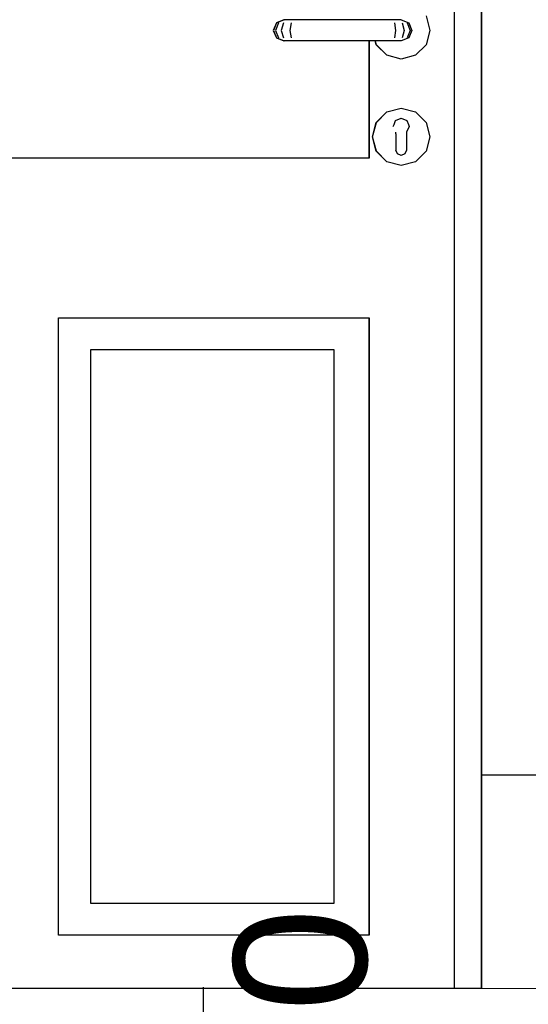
# Model space of a CAD drawing. Header units: millimetres. Extents: x -36478 to 31050, y -14815 to 11827.
# Tile 12 of 256: x -14371 to -13893, y 465 to 1390. Entities that reach past the tile are written whole.
import ezdxf

# ---------------------------------------------------------------- set-up
doc = ezdxf.new("R2010")
doc.units = ezdxf.units.MM
doc.header["$MEASUREMENT"] = 0
doc.linetypes.add('Wipeout_Contour', pattern=[1000, 0, -1000])
for name, color, linetype in [('Konstrukce - nosné', 7, 'Continuous'), ('Nové_Konstrukce - nosné', 7, 'Continuous'), ('Nové_Kresby a obrázky', 7, 'Continuous'), ('Nové_Kóty - SP', 7, 'Continuous'), ('Nové_Výplně - Povrchové', 7, 'Continuous')]:
    doc.layers.add(name, color=color, linetype=linetype)
doc.styles.add('GENEROVANÝ_STYL_2', font='txt')
doc.dimstyles.new('GENEROVANÝ_STYL__2', dxfattribs={"dimtxt": 125, "dimasz": 190, "dimexe": 0.18, "dimexo": 300, "dimgap": 0, "dimtad": 1, "dimdec": 0, "dimzin": 0, "dimdsep": 46, "dimtxsty": 'GENEROVANÝ_STYL_2', "dimblk": 'ARROWHEAD_6', "dimblk1": 'ARROWHEAD_6', "dimblk2": 'ARROWHEAD_6', "dimcen": 0.09, "dimclrd": 1, "dimclre": 1, "dimclrt": 1, "dimazin": 0, "dimtfac": 1, "dimtdec": 4, "dimtmove": 2, "dimatfit": 3, "dimfxl": 1, "dimtolj": 1, "dimtzin": 0, "dimarcsym": 0})

# ---------------------------------------------------------------- blocks, each defined once
blk = doc.blocks.new('*D6341')
at = {"layer": 'Nové_Kóty - SP', "color": 1, "linetype": 'Continuous', "lineweight": 25}
for p, q in [((-14198.18, 331.03), (-14198.18, 481.03)), ((-14298.18, 431.03), (-14098.18, 231.03)), ((-14098.18, 150), (-14298.18, 350)), ((-13898.18, 331.03), (-14385.68, 331.03)), ((-14198.18, 250), (-14198.18, 331.03)), ((-14098.18, 119.97), (-14298.18, 319.97)), ((-14198.18, 234.99), (-14259.14, 278.68)), ((-14198.18, 234.99), (-14606.2, 275.24)), ((-14606.2, 275.24), (-14606.2, 207.4)), ((-14098.18, 69.7), (-14298.18, 269.7)), ((-13898.18, 250), (-14385.68, 250))]:
    blk.add_line(p, q, dxfattribs=at)
at = {"layer": 'Nové_Kóty - SP', "color": 1, "lineweight": 25, "insert": (-14043.14, 361.13), "char_height": 125, "attachment_point": 7, "rotation": 90, "style": 'GENEROVANÝ_STYL_2'}
blk.add_mtext('\\A1;{\\pql;\\fArial|b0|i0|c0|p38;80}', dxfattribs=at)
blk = doc.blocks.new('ARROWHEAD_6')
at = {"color": 0, "linetype": 'Continuous', "lineweight": 0}
for p, q in [((-0.5, -0.5), (0.5, 0.5)), ((0, 0), (-1, 0))]:
    blk.add_line(p, q, dxfattribs=at)

msp = doc.modelspace()

# ---------------------------------------------------------------- wipeouts: each hides what was drawn before it
at = {"color": 254, "linetype": 'Wipeout_Contour', "lineweight": 0, "ltscale": 56240.625989}
msp.add_wipeout([(-13937.19, 480), (-13936.91, 480), (-13936.91, 2586.29), (-13937.19, 2586.29)], dxfattribs=at).dxf.layer = 'Nové_Výplně - Povrchové'
at = {"color": 254, "linetype": 'Wipeout_Contour', "lineweight": 0, "ltscale": 56420.635357}
msp.add_wipeout([(-14035.87, 1393.5), (-14036.81, 1390), (-14036.79, 1390), (-14035.85, 1393.5)], dxfattribs=at).dxf.layer = 'Nové_Výplně - Povrchové'
at = {"color": 254, "linetype": 'Wipeout_Contour', "lineweight": 0, "ltscale": 56338.164971}
msp.add_wipeout([(-14025.97, 1356.62), (-14025.99, 1356.62), (-14012.49, 1353), (-14012.47, 1353)], dxfattribs=at).dxf.layer = 'Nové_Výplně - Povrchové'
at = {"color": 254, "linetype": 'Wipeout_Contour', "lineweight": 0, "ltscale": 84492.75689}
msp.add_wipeout([(-14019.94, 1289.69), (-14019.19, 1291.64), (-14025.92, 1303.3), (-14035.76, 1293.45), (-14017.47, 1282.89), (-14017.47, 1284.4)], dxfattribs=at).dxf.layer = 'Nové_Výplně - Povrchové'
at = {"color": 254, "linetype": 'Wipeout_Contour', "lineweight": 0, "ltscale": 56261.723592}
msp.add_wipeout([(-14007.1, 1295.14), (-14005.75, 1291.64), (-14005, 1289.69), (-14005.75, 1291.64)], dxfattribs=at).dxf.layer = 'Nové_Výplně - Povrchové'
at = {"color": 254, "linetype": 'Wipeout_Contour', "lineweight": 0, "ltscale": 56277.622884}
msp.add_wipeout([(-14042.49, 1110), (-14042.52, 1110), (-14042.52, 530), (-14042.49, 530)], dxfattribs=at).dxf.layer = 'Nové_Výplně - Povrchové'
at = {"color": 254, "linetype": 'Wipeout_Contour', "lineweight": 0, "ltscale": 57321.403797}
msp.add_wipeout([(-14304.51, 1080), (-14304.52, 1080), (-14304.52, 560), (-14304.51, 560)], dxfattribs=at).dxf.layer = 'Nové_Výplně - Povrchové'

# ---------------------------------------------------------------- next in the draw order: wipeouts: each hides what was drawn before it
at = {"color": 254, "linetype": 'Wipeout_Contour', "lineweight": 0, "ltscale": 56260.38096}
msp.add_wipeout([(-13962.49, 2500), (-13962.49, 480), (-13937.19, 480), (-13937.19, 2500)], dxfattribs=at).dxf.layer = 'Nové_Výplně - Povrchové'
at = {"color": 254, "linetype": 'Wipeout_Contour', "lineweight": 0, "ltscale": 56387.310024}
msp.add_wipeout([(-14035.87, 1366.5), (-14025.99, 1356.62), (-14025.97, 1356.62), (-14035.85, 1366.5)], dxfattribs=at).dxf.layer = 'Nové_Výplně - Povrchové'
at = {"color": 254, "linetype": 'Wipeout_Contour', "lineweight": 0, "ltscale": 56344.766333}
msp.add_wipeout([(-14017.47, 1282.89), (-14035.76, 1293.45), (-14039.37, 1280), (-14017.47, 1280)], dxfattribs=at).dxf.layer = 'Nové_Výplně - Povrchové'
at = {"color": 254, "linetype": 'Wipeout_Contour', "lineweight": 0, "ltscale": 56864.214827}
msp.add_wipeout([(-14075.51, 560), (-14075.51, 1080), (-14304.51, 1080), (-14304.51, 560)], dxfattribs=at).dxf.layer = 'Nové_Výplně - Povrchové'

# ---------------------------------------------------------------- next in the draw order: linework, layer by layer
at = {"layer": 'Konstrukce - nosné', "color": 8, "linetype": 'Continuous', "lineweight": 13}
msp.add_line((-13937.19, 480), (-12036.28, 480), dxfattribs=at)
at = {"layer": 'Nové_Konstrukce - nosné', "color": 1, "linetype": 'Continuous', "lineweight": 25}
for p, q in [((-13936.91, 2586.29), (-13936.91, 480)), ((-13937.19, 480), (-13937.19, 2575)), ((-14304.52, 1080), (-14304.52, 560)), ((-14075.51, 1080), (-14304.51, 1080)), ((-14304.51, 1080), (-14304.51, 560)), ((-14075.51, 560), (-14075.51, 1080)), ((-14304.51, 560), (-14075.51, 560))]:
    msp.add_line(p, q, dxfattribs=at)
at = {"layer": 'Nové_Kresby a obrázky', "color": 1, "linetype": 'Continuous', "lineweight": 25}
msp.add_line((-13086, 680.25), (-13937.49, 680.25), dxfattribs=at)

# ---------------------------------------------------------------- next in the draw order: wipeouts: each hides what was drawn before it
at = {"color": 254, "linetype": 'Wipeout_Contour', "lineweight": 0, "ltscale": 56411.43794}
msp.add_wipeout([(-14036.79, 1370), (-14036.81, 1370), (-14035.87, 1366.5), (-14035.85, 1366.5)], dxfattribs=at).dxf.layer = 'Nové_Výplně - Povrchové'
at = {"color": 254, "linetype": 'Wipeout_Contour', "lineweight": 0, "ltscale": 70388.724886}
msp.add_wipeout([(-14017.84, 1295.14), (-14012.47, 1297.43), (-14012.47, 1306.9), (-14025.92, 1303.3), (-14019.19, 1291.64)], dxfattribs=at).dxf.layer = 'Nové_Výplně - Povrchové'
at = {"color": 254, "linetype": 'Wipeout_Contour', "lineweight": 0, "ltscale": 56341.941033}
msp.add_wipeout([(-14017.47, 1280), (-14039.37, 1280), (-14035.76, 1266.55), (-14017.47, 1277.11)], dxfattribs=at).dxf.layer = 'Nové_Výplně - Povrchové'
at = {"color": 254, "linetype": 'Wipeout_Contour', "lineweight": 0, "ltscale": 115070.633119}
msp.add_wipeout([(-14786.49, 530), (-14786.49, 480), (-13962.49, 480), (-13962.49, 530), (-14042.49, 530), (-14334.49, 530), (-14414.49, 530), (-14706.49, 530)], dxfattribs=at).dxf.layer = 'Nové_Výplně - Povrchové'

# ---------------------------------------------------------------- next in the draw order: linework, layer by layer
at = {"layer": 'Nové_Konstrukce - nosné', "color": 1, "linetype": 'Continuous', "lineweight": 25}
for p, q in [((-13962.49, 530), (-13962.49, 2402)), ((-13962.49, 480), (-13962.49, 530)), ((-13936.91, 480), (-14848.91, 480))]:
    msp.add_line(p, q, dxfattribs=at)

# ---------------------------------------------------------------- next in the draw order: wipeouts: each hides what was drawn before it
at = {"color": 254, "linetype": 'Wipeout_Contour', "lineweight": 0, "ltscale": 253441.645486}
msp.add_wipeout([(-14035.85, 1393.5), (-14036.79, 1390), (-14012.41, 1390), (-14005.34, 1387.07), (-14002.41, 1380), (-14005.34, 1372.93), (-14012.41, 1370), (-14036.79, 1370), (-14035.85, 1366.5), (-14025.97, 1356.62), (-14012.47, 1353), (-13998.97, 1356.62), (-13989.09, 1366.5), (-13985.47, 1380), (-13989.09, 1393.5), (-13998.97, 1403.38), (-14012.47, 1407), (-14025.97, 1403.38)], dxfattribs=at).dxf.layer = 'Nové_Výplně - Povrchové'
at = {"color": 254, "linetype": 'Wipeout_Contour', "lineweight": 0, "ltscale": 70336.655786}
msp.add_wipeout([(-14007.09, 1295.14), (-14005.75, 1291.64), (-13999.02, 1303.3), (-14012.47, 1306.9), (-14012.47, 1297.43)], dxfattribs=at).dxf.layer = 'Nové_Výplně - Povrchové'
at = {"color": 254, "linetype": 'Wipeout_Contour', "lineweight": 0, "ltscale": 56363.304655}
msp.add_wipeout([(-14035.85, 1293.5), (-14035.76, 1293.45), (-14025.92, 1303.3), (-14025.97, 1303.38)], dxfattribs=at).dxf.layer = 'Nové_Výplně - Povrchové'
at = {"color": 254, "linetype": 'Wipeout_Contour', "lineweight": 0, "ltscale": 56325.982693}
msp.add_wipeout([(-14017.47, 1277.11), (-14035.76, 1266.55), (-14025.92, 1256.7), (-14017.47, 1271.34)], dxfattribs=at).dxf.layer = 'Nové_Výplně - Povrchové'

# ---------------------------------------------------------------- next in the draw order: linework, layer by layer
at = {"layer": 'Nové_Konstrukce - nosné', "color": 1, "linetype": 'Continuous', "lineweight": 25}
for p, q in [((-13989.09, 1393.5), (-13985.47, 1380)), ((-13985.47, 1380), (-13989.09, 1366.5)), ((-13989.09, 1366.5), (-13998.97, 1356.62)), ((-14025.97, 1356.61), (-14025.99, 1356.62)), ((-14012.47, 1353), (-14025.97, 1356.62)), ((-13998.97, 1356.62), (-14012.47, 1353))]:
    msp.add_line(p, q, dxfattribs=at)

# ---------------------------------------------------------------- next in the draw order: wipeouts: each hides what was drawn before it
at = {"color": 254, "linetype": 'Wipeout_Contour', "lineweight": 0, "ltscale": 56312.701574}
msp.add_wipeout([(-14012.41, 1390), (-14013.54, 1390), (-14006.88, 1387.07), (-14005.34, 1387.07)], dxfattribs=at).dxf.layer = 'Nové_Výplně - Povrchové'
at = {"color": 254, "linetype": 'Wipeout_Contour', "lineweight": 0, "ltscale": 56288.637731}
msp.add_wipeout([(-14002.41, 1380), (-14004.12, 1380), (-14006.88, 1372.93), (-14005.34, 1372.93)], dxfattribs=at).dxf.layer = 'Nové_Výplně - Povrchové'
at = {"color": 254, "linetype": 'Wipeout_Contour', "lineweight": 0, "ltscale": 56319.313257}
msp.add_wipeout([(-14025.97, 1303.38), (-14025.92, 1303.3), (-14012.47, 1306.9), (-14012.47, 1307)], dxfattribs=at).dxf.layer = 'Nové_Výplně - Povrchové'
at = {"color": 254, "linetype": 'Wipeout_Contour', "lineweight": 0, "ltscale": 84368.797064}
msp.add_wipeout([(-14005, 1289.69), (-14007.47, 1284.4), (-14007.47, 1282.89), (-13989.17, 1293.45), (-13999.02, 1303.3), (-14005.75, 1291.64)], dxfattribs=at).dxf.layer = 'Nové_Výplně - Povrchové'
at = {"color": 254, "linetype": 'Wipeout_Contour', "lineweight": 0, "ltscale": 56385.862523}
msp.add_wipeout([(-14039.47, 1280), (-14039.37, 1280), (-14035.76, 1293.45), (-14035.85, 1293.5)], dxfattribs=at).dxf.layer = 'Nové_Výplně - Povrchové'
at = {"color": 254, "linetype": 'Wipeout_Contour', "lineweight": 0, "ltscale": 84443.261123}
msp.add_wipeout([(-14012.47, 1253.1), (-14012.47, 1262.5), (-14016, 1263.96), (-14017.47, 1267.5), (-14017.47, 1271.34), (-14025.92, 1256.7)], dxfattribs=at).dxf.layer = 'Nové_Výplně - Povrchové'

# ---------------------------------------------------------------- next in the draw order: wipeouts: each hides what was drawn before it
at = {"color": 254, "linetype": 'Wipeout_Contour', "lineweight": 0, "ltscale": 56291.411117}
msp.add_wipeout([(-14005.34, 1387.07), (-14006.88, 1387.07), (-14004.12, 1380), (-14002.41, 1380)], dxfattribs=at).dxf.layer = 'Nové_Výplně - Povrchové'
at = {"color": 254, "linetype": 'Wipeout_Contour', "lineweight": 0, "ltscale": 56306.007941}
msp.add_wipeout([(-14005.34, 1372.93), (-14006.88, 1372.93), (-14013.54, 1370), (-14012.41, 1370)], dxfattribs=at).dxf.layer = 'Nové_Výplně - Povrchové'
at = {"color": 254, "linetype": 'Wipeout_Contour', "lineweight": 0, "ltscale": 56265.637637}
msp.add_wipeout([(-14012.47, 1307), (-14012.47, 1306.9), (-13999.02, 1303.3), (-13998.97, 1303.38)], dxfattribs=at).dxf.layer = 'Nové_Výplně - Povrchové'
at = {"color": 254, "linetype": 'Wipeout_Contour', "lineweight": 0, "ltscale": 56363.486444}
msp.add_wipeout([(-14025.99, 1303.38), (-14035.87, 1293.5), (-14035.85, 1293.5), (-14025.97, 1303.38)], dxfattribs=at).dxf.layer = 'Nové_Výplně - Povrchové'
at = {"color": 254, "linetype": 'Wipeout_Contour', "lineweight": 0, "ltscale": 56380.968096}
msp.add_wipeout([(-14035.85, 1266.5), (-14035.76, 1266.55), (-14039.37, 1280), (-14039.47, 1280)], dxfattribs=at).dxf.layer = 'Nové_Výplně - Povrchové'
at = {"color": 254, "linetype": 'Wipeout_Contour', "lineweight": 0, "ltscale": 84387.528576}
msp.add_wipeout([(-13999.02, 1256.7), (-14007.47, 1271.34), (-14007.47, 1267.5), (-14008.93, 1263.96), (-14012.47, 1262.5), (-14012.47, 1253.1)], dxfattribs=at).dxf.layer = 'Nové_Výplně - Povrchové'

# ---------------------------------------------------------------- next in the draw order: wipeouts: each hides what was drawn before it
at = {"color": 254, "linetype": 'Wipeout_Contour', "lineweight": 0, "ltscale": 56323.255122}
msp.add_wipeout([(-14013.54, 1390), (-14016.79, 1390), (-14011.68, 1387.07), (-14006.88, 1387.07)], dxfattribs=at).dxf.layer = 'Nové_Výplně - Povrchové'
at = {"color": 254, "linetype": 'Wipeout_Contour', "lineweight": 0, "ltscale": 56302.017567}
msp.add_wipeout([(-14004.12, 1380), (-14009.56, 1380), (-14011.68, 1372.93), (-14006.88, 1372.93)], dxfattribs=at).dxf.layer = 'Nové_Výplně - Povrchové'
at = {"color": 254, "linetype": 'Wipeout_Contour', "lineweight": 0, "ltscale": 56319.421082}
msp.add_wipeout([(-14025.99, 1303.38), (-14025.97, 1303.38), (-14012.47, 1307), (-14012.49, 1307)], dxfattribs=at).dxf.layer = 'Nové_Výplně - Povrchové'
at = {"color": 254, "linetype": 'Wipeout_Contour', "lineweight": 0, "ltscale": 56386.086168}
msp.add_wipeout([(-14035.87, 1293.5), (-14039.49, 1280), (-14039.47, 1280), (-14035.85, 1293.5)], dxfattribs=at).dxf.layer = 'Nové_Výplně - Povrchové'
at = {"color": 254, "linetype": 'Wipeout_Contour', "lineweight": 0, "ltscale": 56231.797678}
msp.add_wipeout([(-14007.47, 1271.34), (-13999.02, 1256.7), (-13989.17, 1266.55), (-14007.47, 1277.11)], dxfattribs=at).dxf.layer = 'Nové_Výplně - Povrchové'
at = {"color": 254, "linetype": 'Wipeout_Contour', "lineweight": 0, "ltscale": 56349.925737}
msp.add_wipeout([(-14025.97, 1256.62), (-14025.92, 1256.7), (-14035.76, 1266.55), (-14035.85, 1266.5)], dxfattribs=at).dxf.layer = 'Nové_Výplně - Povrchové'

# ---------------------------------------------------------------- next in the draw order: linework, layer by layer
at = {"layer": 'Nové_Konstrukce - nosné', "color": 1, "linetype": 'Continuous', "lineweight": 25}
for p, q in [((-14025.97, 1303.38), (-14012.47, 1307)), ((-14035.87, 1293.5), (-14025.99, 1303.38)), ((-14035.85, 1293.5), (-14025.97, 1303.38)), ((-14025.99, 1303.38), (-14025.97, 1303.39))]:
    msp.add_line(p, q, dxfattribs=at)

# ---------------------------------------------------------------- next in the draw order: wipeouts: each hides what was drawn before it
at = {"color": 254, "linetype": 'Wipeout_Contour', "lineweight": 0, "ltscale": 56304.79033}
msp.add_wipeout([(-14006.88, 1387.07), (-14011.68, 1387.07), (-14009.56, 1380), (-14004.12, 1380)], dxfattribs=at).dxf.layer = 'Nové_Výplně - Povrchové'
at = {"color": 254, "linetype": 'Wipeout_Contour', "lineweight": 0, "ltscale": 56316.562706}
msp.add_wipeout([(-14006.88, 1372.93), (-14011.68, 1372.93), (-14016.79, 1370), (-14013.54, 1370)], dxfattribs=at).dxf.layer = 'Nové_Výplně - Povrchové'
at = {"color": 254, "linetype": 'Wipeout_Contour', "lineweight": 0, "ltscale": 56381.182004}
msp.add_wipeout([(-14039.47, 1280), (-14039.49, 1280), (-14035.87, 1266.5), (-14035.85, 1266.5)], dxfattribs=at).dxf.layer = 'Nové_Výplně - Povrchové'
at = {"color": 254, "linetype": 'Wipeout_Contour', "lineweight": 0, "ltscale": 56301.023056}
msp.add_wipeout([(-14012.47, 1253), (-14012.47, 1253.1), (-14025.92, 1256.7), (-14025.97, 1256.62)], dxfattribs=at).dxf.layer = 'Nové_Výplně - Povrchové'

# ---------------------------------------------------------------- next in the draw order: wipeouts: each hides what was drawn before it
at = {"color": 254, "linetype": 'Wipeout_Contour', "lineweight": 0, "ltscale": 56343.181296}
msp.add_wipeout([(-14016.79, 1390), (-14021.65, 1390), (-14018.88, 1387.07), (-14011.68, 1387.07)], dxfattribs=at).dxf.layer = 'Nové_Výplně - Povrchové'
at = {"color": 254, "linetype": 'Wipeout_Contour', "lineweight": 0, "ltscale": 56327.485034}
msp.add_wipeout([(-14009.56, 1380), (-14017.73, 1380), (-14018.88, 1372.93), (-14011.68, 1372.93)], dxfattribs=at).dxf.layer = 'Nové_Výplně - Povrchové'
at = {"color": 254, "linetype": 'Wipeout_Contour', "lineweight": 0, "ltscale": 56350.082071}
msp.add_wipeout([(-14035.85, 1266.5), (-14035.87, 1266.5), (-14025.99, 1256.62), (-14025.97, 1256.62)], dxfattribs=at).dxf.layer = 'Nové_Výplně - Povrchové'
at = {"color": 254, "linetype": 'Wipeout_Contour', "lineweight": 0, "ltscale": 56247.33121}
msp.add_wipeout([(-13998.97, 1256.62), (-13999.02, 1256.7), (-14012.47, 1253.1), (-14012.47, 1253)], dxfattribs=at).dxf.layer = 'Nové_Výplně - Povrchové'

# ---------------------------------------------------------------- next in the draw order: wipeouts: each hides what was drawn before it
at = {"color": 254, "linetype": 'Wipeout_Contour', "lineweight": 0, "ltscale": 56330.256621}
msp.add_wipeout([(-14011.68, 1387.07), (-14018.88, 1387.07), (-14017.73, 1380), (-14009.56, 1380)], dxfattribs=at).dxf.layer = 'Nové_Výplně - Povrchové'
at = {"color": 254, "linetype": 'Wipeout_Contour', "lineweight": 0, "ltscale": 56336.491171}
msp.add_wipeout([(-14011.68, 1372.93), (-14018.88, 1372.93), (-14021.65, 1370), (-14016.79, 1370)], dxfattribs=at).dxf.layer = 'Nové_Výplně - Povrchové'
at = {"color": 254, "linetype": 'Wipeout_Contour', "lineweight": 0, "ltscale": 56203.255572}
msp.add_wipeout([(-13989.09, 1266.5), (-13989.17, 1266.55), (-13999.02, 1256.7), (-13998.97, 1256.62)], dxfattribs=at).dxf.layer = 'Nové_Výplně - Povrchové'
at = {"color": 254, "linetype": 'Wipeout_Contour', "lineweight": 0, "ltscale": 56301.096316}
msp.add_wipeout([(-14012.49, 1253), (-14012.47, 1253), (-14025.97, 1256.62), (-14025.99, 1256.62)], dxfattribs=at).dxf.layer = 'Nové_Výplně - Povrchové'

# ---------------------------------------------------------------- next in the draw order: linework, layer by layer
at = {"layer": 'Nové_Konstrukce - nosné', "color": 1, "linetype": 'Continuous', "lineweight": 25}
for p, q in [((-14012.41, 1390), (-14005.34, 1387.07)), ((-14011.68, 1387.07), (-14009.56, 1380)), ((-14009.56, 1380), (-14011.68, 1372.93)), ((-14006.88, 1387.07), (-14004.12, 1380)), ((-14004.12, 1380), (-14006.88, 1372.93)), ((-14005.34, 1387.07), (-14002.41, 1380)), ((-14002.41, 1380), (-14005.34, 1372.93)), ((-14005.34, 1372.93), (-14012.41, 1370)), ((-14025.99, 1256.62), (-14035.87, 1266.5)), ((-14025.97, 1256.62), (-14035.85, 1266.5)), ((-14025.97, 1256.61), (-14025.99, 1256.62)), ((-14012.47, 1253), (-14025.97, 1256.62)), ((-13998.97, 1256.62), (-14012.47, 1253))]:
    msp.add_line(p, q, dxfattribs=at)

# ---------------------------------------------------------------- next in the draw order: wipeouts: each hides what was drawn before it
at = {"color": 254, "linetype": 'Wipeout_Contour', "lineweight": 0, "ltscale": 56368.643807}
msp.add_wipeout([(-14021.65, 1390), (-14027.39, 1390), (-14026.68, 1387.07), (-14018.88, 1387.07)], dxfattribs=at).dxf.layer = 'Nové_Výplně - Povrchové'
at = {"color": 254, "linetype": 'Wipeout_Contour', "lineweight": 0, "ltscale": 56359.155681}
msp.add_wipeout([(-14017.73, 1380), (-14026.38, 1380), (-14026.68, 1372.93), (-14018.88, 1372.93)], dxfattribs=at).dxf.layer = 'Nové_Výplně - Povrchové'
at = {"color": 254, "linetype": 'Wipeout_Contour', "lineweight": 0, "ltscale": 56221.716426}
msp.add_wipeout([(-14007.47, 1277.11), (-13989.17, 1266.55), (-13985.57, 1280), (-14007.47, 1280)], dxfattribs=at).dxf.layer = 'Nové_Výplně - Povrchové'

# ---------------------------------------------------------------- next in the draw order: linework, layer by layer
at = {"layer": 'Nové_Konstrukce - nosné', "color": 1, "linetype": 'Continuous', "lineweight": 25}
msp.add_line((-14012.41, 1370), (-14013.54, 1370), dxfattribs=at)

# ---------------------------------------------------------------- next in the draw order: wipeouts: each hides what was drawn before it
at = {"color": 254, "linetype": 'Wipeout_Contour', "lineweight": 0, "ltscale": 56361.925798}
msp.add_wipeout([(-14018.88, 1387.07), (-14026.68, 1387.07), (-14026.38, 1380), (-14017.73, 1380)], dxfattribs=at).dxf.layer = 'Nové_Výplně - Povrchové'
at = {"color": 254, "linetype": 'Wipeout_Contour', "lineweight": 0, "ltscale": 56361.956618}
msp.add_wipeout([(-14018.88, 1372.93), (-14026.68, 1372.93), (-14027.39, 1370), (-14021.65, 1370)], dxfattribs=at).dxf.layer = 'Nové_Výplně - Povrchové'
at = {"color": 254, "linetype": 'Wipeout_Contour', "lineweight": 0, "ltscale": 56224.549879}
msp.add_wipeout([(-14007.47, 1280), (-13985.57, 1280), (-13989.17, 1293.45), (-14007.47, 1282.89)], dxfattribs=at).dxf.layer = 'Nové_Výplně - Povrchové'

# ---------------------------------------------------------------- next in the draw order: linework, layer by layer
at = {"layer": 'Nové_Konstrukce - nosné', "color": 1, "linetype": 'Continuous', "lineweight": 25}
for p, q in [((-14016.79, 1390), (-14021.65, 1390)), ((-14013.54, 1390), (-14016.79, 1390)), ((-14012.41, 1390), (-14013.54, 1390)), ((-14018.88, 1387.07), (-14017.73, 1380)), ((-14017.73, 1380), (-14018.88, 1372.93)), ((-14016.79, 1370), (-14021.65, 1370)), ((-14013.54, 1370), (-14016.79, 1370))]:
    msp.add_line(p, q, dxfattribs=at)

# ---------------------------------------------------------------- next in the draw order: wipeouts: each hides what was drawn before it
at = {"color": 254, "linetype": 'Wipeout_Contour', "lineweight": 0, "ltscale": 56542.969461}
msp.add_wipeout([(-14027.39, 1390), (-14107.39, 1390), (-14108.07, 1387.07), (-14026.68, 1387.07)], dxfattribs=at).dxf.layer = 'Nové_Výplně - Povrchové'
at = {"color": 254, "linetype": 'Wipeout_Contour', "lineweight": 0, "ltscale": 56538.212185}
msp.add_wipeout([(-14026.38, 1380), (-14108.35, 1380), (-14108.07, 1372.93), (-14026.68, 1372.93)], dxfattribs=at).dxf.layer = 'Nové_Výplně - Povrchové'
at = {"color": 254, "linetype": 'Wipeout_Contour', "lineweight": 0, "ltscale": 168849.922923}
msp.add_wipeout([(-14017.84, 1295.14), (-14019.94, 1289.69), (-14017.47, 1284.4), (-14017.47, 1267.5), (-14016, 1263.96), (-14012.47, 1262.5), (-14008.93, 1263.96), (-14007.47, 1267.5), (-14007.47, 1284.4), (-14005, 1289.69), (-14007.1, 1295.14), (-14012.47, 1297.43)], dxfattribs=at).dxf.layer = 'Nové_Výplně - Povrchové'
at = {"color": 254, "linetype": 'Wipeout_Contour', "lineweight": 0, "ltscale": 56216.666913}
msp.add_wipeout([(-13998.97, 1303.38), (-13999.02, 1303.3), (-13989.17, 1293.45), (-13989.09, 1293.5)], dxfattribs=at).dxf.layer = 'Nové_Výplně - Povrchové'
at = {"color": 254, "linetype": 'Wipeout_Contour', "lineweight": 0, "ltscale": 56180.629668}
msp.add_wipeout([(-13985.47, 1280), (-13985.57, 1280), (-13989.17, 1266.55), (-13989.09, 1266.5)], dxfattribs=at).dxf.layer = 'Nové_Výplně - Povrchové'

# ---------------------------------------------------------------- next in the draw order: linework, layer by layer
at = {"layer": 'Nové_Konstrukce - nosné', "color": 1, "linetype": 'Continuous', "lineweight": 25}
for p, q in [((-14012.47, 1307), (-13998.97, 1303.38)), ((-14019.19, 1291.64), (-14017.84, 1295.14)), ((-14017.84, 1295.14), (-14012.47, 1297.43)), ((-14012.47, 1297.42), (-14012.47, 1297.43)), ((-14012.47, 1297.43), (-14007.09, 1295.14)), ((-14007.09, 1295.14), (-14005.75, 1291.64)), ((-14019.94, 1289.69), (-14019.19, 1291.64)), ((-14005, 1289.69), (-14007.47, 1284.4)), ((-14005.75, 1291.64), (-14005, 1289.69)), ((-14017.47, 1282.89), (-14017.47, 1284.4)), ((-14017.47, 1282.89), (-14017.47, 1280)), ((-14017.47, 1280), (-14017.47, 1277.11)), ((-14017.47, 1277.11), (-14017.47, 1271.34)), ((-14007.47, 1284.4), (-14007.47, 1282.89)), ((-14007.47, 1282.89), (-14007.47, 1280)), ((-14007.47, 1280), (-14007.47, 1277.11)), ((-14007.47, 1277.11), (-14007.47, 1271.34)), ((-14017.47, 1271.34), (-14017.47, 1267.5)), ((-14016, 1263.96), (-14017.47, 1267.5)), ((-14007.47, 1267.5), (-14008.93, 1263.96)), ((-14007.47, 1271.34), (-14007.47, 1267.5)), ((-14012.47, 1262.5), (-14016, 1263.96)), ((-14008.93, 1263.96), (-14012.47, 1262.5)), ((-14012.47, 1262.5), (-14012.47, 1262.5)), ((-13989.09, 1266.5), (-13998.97, 1256.62))]:
    msp.add_line(p, q, dxfattribs=at)

# ---------------------------------------------------------------- next in the draw order: wipeouts: each hides what was drawn before it
at = {"color": 254, "linetype": 'Wipeout_Contour', "lineweight": 0, "ltscale": 56540.973624}
msp.add_wipeout([(-14026.68, 1387.07), (-14108.07, 1387.07), (-14108.35, 1380), (-14026.38, 1380)], dxfattribs=at).dxf.layer = 'Nové_Výplně - Povrchové'
at = {"color": 254, "linetype": 'Wipeout_Contour', "lineweight": 0, "ltscale": 56536.302765}
msp.add_wipeout([(-14026.68, 1372.93), (-14108.07, 1372.93), (-14107.39, 1370), (-14027.39, 1370)], dxfattribs=at).dxf.layer = 'Nové_Výplně - Povrchové'
at = {"color": 254, "linetype": 'Wipeout_Contour', "lineweight": 0, "ltscale": 56185.540317}
msp.add_wipeout([(-13989.09, 1293.5), (-13989.17, 1293.45), (-13985.57, 1280), (-13985.47, 1280)], dxfattribs=at).dxf.layer = 'Nové_Výplně - Povrchové'

# ---------------------------------------------------------------- next in the draw order: linework, layer by layer
at = {"layer": 'Nové_Konstrukce - nosné', "color": 1, "linetype": 'Continuous', "lineweight": 25}
for p, q in [((-14021.65, 1390), (-14027.39, 1390)), ((-14035.87, 1366.5), (-14036.81, 1370)), ((-14035.85, 1366.5), (-14036.79, 1370)), ((-14021.65, 1370), (-14027.39, 1370)), ((-14025.99, 1356.62), (-14035.87, 1366.5)), ((-14025.97, 1356.62), (-14035.85, 1366.5)), ((-13998.97, 1303.38), (-13989.09, 1293.5)), ((-13989.09, 1293.5), (-13985.47, 1280)), ((-13985.47, 1280), (-13989.09, 1266.5))]:
    msp.add_line(p, q, dxfattribs=at)

# ---------------------------------------------------------------- next in the draw order: wipeouts: each hides what was drawn before it
at = {"color": 254, "linetype": 'Wipeout_Contour', "lineweight": 0, "ltscale": 56717.30612}
msp.add_wipeout([(-14107.39, 1390), (-14113.13, 1390), (-14115.87, 1387.07), (-14108.07, 1387.07)], dxfattribs=at).dxf.layer = 'Nové_Výplně - Povrchové'
at = {"color": 254, "linetype": 'Wipeout_Contour', "lineweight": 0, "ltscale": 56717.280995}
msp.add_wipeout([(-14108.35, 1380), (-14117.01, 1380), (-14115.87, 1372.93), (-14108.07, 1372.93)], dxfattribs=at).dxf.layer = 'Nové_Výplně - Povrchové'
at = {"color": 254, "linetype": 'Wipeout_Contour', "lineweight": 0, "ltscale": 56416.156228}
msp.add_wipeout([(-14042.49, 1370), (-14042.5, 1370), (-14042.5, 1260), (-14042.49, 1260)], dxfattribs=at).dxf.layer = 'Nové_Výplně - Povrchové'

# ---------------------------------------------------------------- next in the draw order: wipeouts: each hides what was drawn before it
at = {"color": 254, "linetype": 'Wipeout_Contour', "lineweight": 0, "ltscale": 56720.033758}
msp.add_wipeout([(-14108.07, 1387.07), (-14115.87, 1387.07), (-14117.01, 1380), (-14108.35, 1380)], dxfattribs=at).dxf.layer = 'Nové_Výplně - Povrchové'
at = {"color": 254, "linetype": 'Wipeout_Contour', "lineweight": 0, "ltscale": 56710.659911}
msp.add_wipeout([(-14108.07, 1372.93), (-14115.87, 1372.93), (-14113.13, 1370), (-14107.39, 1370)], dxfattribs=at).dxf.layer = 'Nové_Výplně - Povrchové'
at = {"color": 254, "linetype": 'Wipeout_Contour', "lineweight": 0, "ltscale": 86528.356716}
msp.add_wipeout([(-14414.49, 1110), (-14334.49, 1110), (-14042.49, 1110), (-14042.49, 1260), (-14706.49, 1260), (-14706.49, 1110)], dxfattribs=at).dxf.layer = 'Nové_Výplně - Povrchové'

# ---------------------------------------------------------------- next in the draw order: linework, layer by layer
at = {"layer": 'Nové_Konstrukce - nosné', "color": 1, "linetype": 'Continuous', "lineweight": 25}
for p, q in [((-14042.52, 530), (-14042.52, 1110)), ((-14042.49, 1110), (-14042.49, 530))]:
    msp.add_line(p, q, dxfattribs=at)

# ---------------------------------------------------------------- next in the draw order: wipeouts: each hides what was drawn before it
at = {"color": 254, "linetype": 'Wipeout_Contour', "lineweight": 0, "ltscale": 56742.809484}
msp.add_wipeout([(-14113.13, 1390), (-14118, 1390), (-14123.09, 1387.07), (-14115.87, 1387.07)], dxfattribs=at).dxf.layer = 'Nové_Výplně - Povrchové'
at = {"color": 254, "linetype": 'Wipeout_Contour', "lineweight": 0, "ltscale": 56749.003169}
msp.add_wipeout([(-14117.01, 1380), (-14125.2, 1380), (-14123.09, 1372.93), (-14115.87, 1372.93)], dxfattribs=at).dxf.layer = 'Nové_Výplně - Povrchové'
at = {"color": 254, "linetype": 'Wipeout_Contour', "lineweight": 0, "ltscale": 57603.069716}
msp.add_wipeout([(-14414.49, 530), (-14334.49, 530), (-14334.49, 1110), (-14414.49, 1110)], dxfattribs=at).dxf.layer = 'Nové_Výplně - Povrchové'

# ---------------------------------------------------------------- next in the draw order: linework, layer by layer
at = {"layer": 'Nové_Konstrukce - nosné', "color": 1, "linetype": 'Continuous', "lineweight": 25}
for p, q in [((-14334.49, 530), (-14334.49, 1110)), ((-14334.49, 1110), (-14042.49, 1110)), ((-14042.49, 530), (-14334.49, 530))]:
    msp.add_line(p, q, dxfattribs=at)

# ---------------------------------------------------------------- next in the draw order: dimensions: what is measured, and where the dimension line sits
at = {"layer": 'Nové_Kóty - SP', "color": 1, "linetype": 'Continuous', "lineweight": 25}
dim = msp.add_linear_dim(base=(-14198.18, 331.03), p1=(-14186.87, 250), p2=(-13972.54, 331.03), angle=90, text='80', dimstyle='GENEROVANÝ_STYL__2', dxfattribs=at)
dim.commit()
dim.dimension.update_dxf_attribs({"geometry": '*D6341', "text_midpoint": (-14105.64, 456.42), "dimtype": 160, "text_rotation": 90})

# ---------------------------------------------------------------- next in the draw order: wipeouts: each hides what was drawn before it
at = {"color": 254, "linetype": 'Wipeout_Contour', "lineweight": 0, "ltscale": 56751.75448}
msp.add_wipeout([(-14115.87, 1387.07), (-14123.09, 1387.07), (-14125.2, 1380), (-14117.01, 1380)], dxfattribs=at).dxf.layer = 'Nové_Výplně - Povrchové'
at = {"color": 254, "linetype": 'Wipeout_Contour', "lineweight": 0, "ltscale": 56736.166178}
msp.add_wipeout([(-14115.87, 1372.93), (-14123.09, 1372.93), (-14118, 1370), (-14113.13, 1370)], dxfattribs=at).dxf.layer = 'Nové_Výplně - Povrchové'

# ---------------------------------------------------------------- next in the draw order: wipeouts: each hides what was drawn before it
at = {"color": 254, "linetype": 'Wipeout_Contour', "lineweight": 0, "ltscale": 56762.810524}
msp.add_wipeout([(-14118, 1390), (-14121.26, 1390), (-14127.92, 1387.07), (-14123.09, 1387.07)], dxfattribs=at).dxf.layer = 'Nové_Výplně - Povrchové'
at = {"color": 254, "linetype": 'Wipeout_Contour', "lineweight": 0, "ltscale": 56774.566159}
msp.add_wipeout([(-14125.2, 1380), (-14130.67, 1380), (-14127.92, 1372.93), (-14123.09, 1372.93)], dxfattribs=at).dxf.layer = 'Nové_Výplně - Povrchové'

# ---------------------------------------------------------------- next in the draw order: wipeouts: each hides what was drawn before it
at = {"color": 254, "linetype": 'Wipeout_Contour', "lineweight": 0, "ltscale": 56777.316307}
msp.add_wipeout([(-14123.09, 1387.07), (-14127.92, 1387.07), (-14130.67, 1380), (-14125.2, 1380)], dxfattribs=at).dxf.layer = 'Nové_Výplně - Povrchové'
at = {"color": 254, "linetype": 'Wipeout_Contour', "lineweight": 0, "ltscale": 56756.169483}
msp.add_wipeout([(-14123.09, 1372.93), (-14127.92, 1372.93), (-14121.26, 1370), (-14118, 1370)], dxfattribs=at).dxf.layer = 'Nové_Výplně - Povrchové'

# ---------------------------------------------------------------- next in the draw order: wipeouts: each hides what was drawn before it
at = {"color": 254, "linetype": 'Wipeout_Contour', "lineweight": 0, "ltscale": 56773.458339}
msp.add_wipeout([(-14121.26, 1390), (-14122.41, 1390), (-14129.48, 1387.07), (-14127.92, 1387.07)], dxfattribs=at).dxf.layer = 'Nové_Výplně - Povrchové'
at = {"color": 254, "linetype": 'Wipeout_Contour', "lineweight": 0, "ltscale": 56788.063397}
msp.add_wipeout([(-14130.67, 1380), (-14132.41, 1380), (-14129.48, 1372.93), (-14127.92, 1372.93)], dxfattribs=at).dxf.layer = 'Nové_Výplně - Povrchové'

# ---------------------------------------------------------------- next in the draw order: wipeouts: each hides what was drawn before it
at = {"color": 254, "linetype": 'Wipeout_Contour', "lineweight": 0, "ltscale": 56790.812927}
msp.add_wipeout([(-14127.92, 1387.07), (-14129.48, 1387.07), (-14132.41, 1380), (-14130.67, 1380)], dxfattribs=at).dxf.layer = 'Nové_Výplně - Povrchové'
at = {"color": 254, "linetype": 'Wipeout_Contour', "lineweight": 0, "ltscale": 56766.818508}
msp.add_wipeout([(-14127.92, 1372.93), (-14129.48, 1372.93), (-14122.41, 1370), (-14121.26, 1370)], dxfattribs=at).dxf.layer = 'Nové_Výplně - Povrchové'

# ---------------------------------------------------------------- next in the draw order: wipeouts: each hides what was drawn before it
at = {"color": 254, "linetype": 'Wipeout_Contour', "lineweight": 0, "ltscale": 56776.224746}
msp.add_wipeout([(-14122.41, 1390), (-14122.47, 1390), (-14129.54, 1387.07), (-14129.48, 1387.07)], dxfattribs=at).dxf.layer = 'Nové_Výplně - Povrchové'
at = {"color": 254, "linetype": 'Wipeout_Contour', "lineweight": 0, "ltscale": 56791.426752}
msp.add_wipeout([(-14132.41, 1380), (-14132.47, 1380), (-14129.54, 1372.93), (-14129.48, 1372.93)], dxfattribs=at).dxf.layer = 'Nové_Výplně - Povrchové'

# ---------------------------------------------------------------- next in the draw order: wipeouts: each hides what was drawn before it
at = {"color": 254, "linetype": 'Wipeout_Contour', "lineweight": 0, "ltscale": 56794.176122}
msp.add_wipeout([(-14129.48, 1387.07), (-14129.54, 1387.07), (-14132.47, 1380), (-14132.41, 1380)], dxfattribs=at).dxf.layer = 'Nové_Výplně - Povrchové'
at = {"color": 254, "linetype": 'Wipeout_Contour', "lineweight": 0, "ltscale": 56769.585233}
msp.add_wipeout([(-14129.48, 1372.93), (-14129.54, 1372.93), (-14122.47, 1370), (-14122.41, 1370)], dxfattribs=at).dxf.layer = 'Nové_Výplně - Povrchové'

# ---------------------------------------------------------------- next in the draw order: wipeouts: each hides what was drawn before it
at = {"color": 254, "linetype": 'Wipeout_Contour', "lineweight": 0, "ltscale": 171376.817485}
msp.add_wipeout([(-14042.5, 2402), (-14706.49, 2402), (-14706.49, 1260), (-14042.5, 1260), (-14042.5, 1370), (-14107.39, 1370), (-14122.47, 1370), (-14129.54, 1372.93), (-14132.47, 1380), (-14129.54, 1387.07), (-14122.47, 1390), (-14042.5, 1390)], dxfattribs=at).dxf.layer = 'Nové_Výplně - Povrchové'

# ---------------------------------------------------------------- next in the draw order: linework, layer by layer
at = {"layer": 'Nové_Konstrukce - nosné', "color": 1, "linetype": 'Continuous', "lineweight": 25}
for p, q in [((-14122.65, 1390), (-14129.72, 1387.07)), ((-14122.6, 1390), (-14129.67, 1387.07)), ((-14122.47, 1390), (-14129.54, 1387.07)), ((-14122.65, 1390), (-14122.6, 1390)), ((-14122.53, 1389.97), (-14122.6, 1390)), ((-14122.47, 1390), (-14122.6, 1390)), ((-14122.41, 1390), (-14122.47, 1390)), ((-14121.26, 1390), (-14122.41, 1390)), ((-14118, 1390), (-14121.26, 1390)), ((-14113.13, 1390), (-14118, 1390)), ((-14107.39, 1390), (-14113.13, 1390)), ((-14027.39, 1390), (-14107.39, 1390)), ((-14129.72, 1387.07), (-14132.65, 1380)), ((-14132.65, 1380), (-14129.72, 1372.93)), ((-14129.67, 1387.07), (-14132.6, 1380)), ((-14132.6, 1380), (-14129.67, 1372.93)), ((-14129.54, 1387.07), (-14132.47, 1380)), ((-14132.47, 1380), (-14129.54, 1372.93)), ((-14127.92, 1387.07), (-14130.67, 1380)), ((-14130.67, 1380), (-14127.92, 1372.93)), ((-14123.09, 1387.07), (-14125.2, 1380)), ((-14125.2, 1380), (-14123.09, 1372.93)), ((-14115.87, 1387.07), (-14117.01, 1380)), ((-14117.01, 1380), (-14115.87, 1372.93)), ((-14129.72, 1372.93), (-14122.65, 1370)), ((-14129.67, 1372.93), (-14122.6, 1370)), ((-14129.54, 1372.93), (-14122.47, 1370)), ((-14122.65, 1370), (-14122.6, 1370)), ((-14122.6, 1370), (-14122.53, 1370.03)), ((-14122.47, 1370), (-14122.6, 1370)), ((-14122.41, 1370), (-14122.47, 1370)), ((-14121.26, 1370), (-14122.41, 1370)), ((-14118, 1370), (-14121.26, 1370)), ((-14113.13, 1370), (-14118, 1370)), ((-14107.39, 1370), (-14113.13, 1370)), ((-14027.39, 1370), (-14107.39, 1370)), ((-14042.58, 1370), (-14042.58, 1260)), ((-14042.56, 1260), (-14042.56, 1370)), ((-14042.5, 1260), (-14042.5, 1370)), ((-14042.49, 1370), (-14042.49, 1260)), ((-14039.49, 1280), (-14035.87, 1293.5)), ((-14039.47, 1280), (-14035.85, 1293.5)), ((-14035.87, 1266.5), (-14039.49, 1280)), ((-14035.85, 1266.5), (-14039.47, 1280)), ((-14042.49, 1260), (-14706.49, 1260))]:
    msp.add_line(p, q, dxfattribs=at)

doc.saveas('drawing.dxf')
